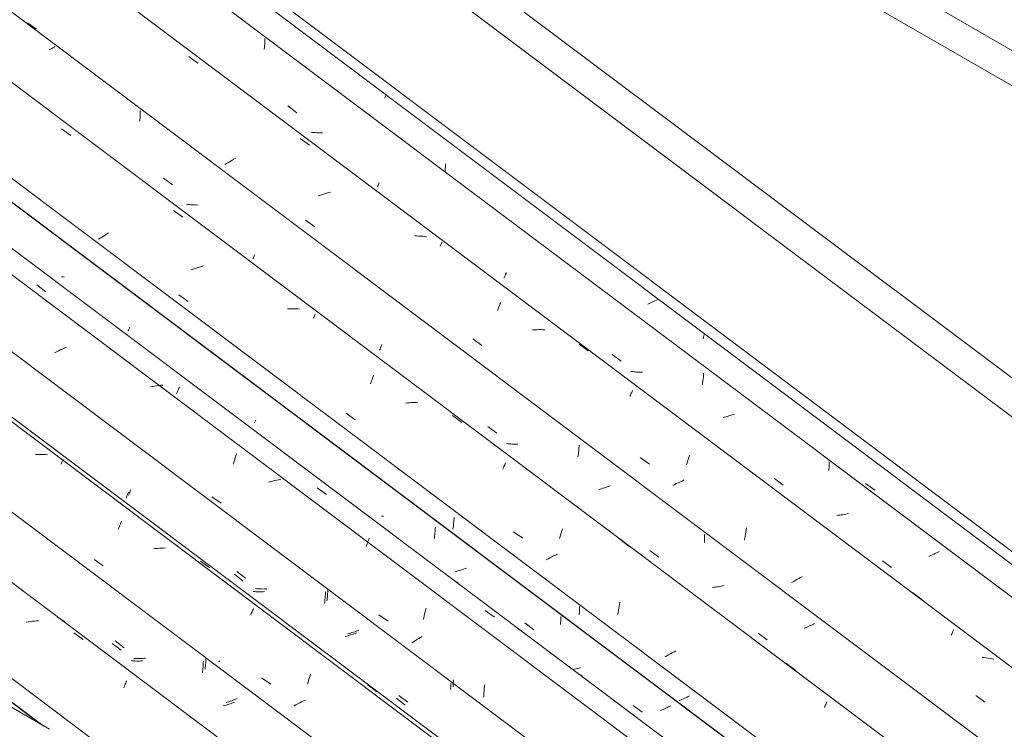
# Model space of a CAD drawing. Header units: metres. Extents: x 6.5 to 21.8, y 0.9 to 11.2.
# Tile 104 of 112: x 13.325 to 14.348, y 9.239 to 9.976. Entities that reach past the tile are written whole.
import ezdxf

# ---------------------------------------------------------------- set-up
doc = ezdxf.new("R2010")
doc.units = ezdxf.units.M
for name, color, linetype, lineweight in [('A-GLAZ-CWMG', 7, 'Continuous', 5), ('A-ROOF', 7, 'Continuous', 5), ('A-ROOF-OTLN', 7, 'Continuous', 5)]:
    doc.layers.add(name, color=color, linetype=linetype, lineweight=lineweight)

# ---------------------------------------------------------------- blocks, each defined once
blk = doc.blocks.new('Rectangular Mullion - Telha Fibrocimento - Ondulada-V79-ISO_02')
at = {"layer": 'A-GLAZ-CWMG'}
for p, q in [((13.3471, 9.2445), (11.8303, 10.383)), ((13.3494, 9.2432), (11.8306, 10.3832))]:
    blk.add_line(p, q, dxfattribs=at)
blk = doc.blocks.new('FP_109-ISO_02')
at = {"layer": 'A-GLAZ-CWMG'}
blk.add_line((18.2269, 5.7066), (11.8382, 10.5017), dxfattribs=at)
at = {"layer": 'A-GLAZ-CWMG', "color": 9, "true_color": 0xc0c0c0}
for p, q in [((13.3342, 9.3508), (13.332, 9.3504)), ((13.3363, 9.3511), (13.3342, 9.3508)), ((13.3385, 9.3514), (13.3363, 9.3511)), ((13.3406, 9.3516), (13.3385, 9.3514)), ((13.3428, 9.3517), (13.3406, 9.3516)), ((13.3449, 9.3518), (13.3428, 9.3517)), ((13.3815, 9.3394), (13.3911, 9.3323)), ((13.4333, 9.2823), (13.4338, 9.2836)), ((13.4338, 9.2836), (13.4344, 9.2849)), ((13.4344, 9.2849), (13.4349, 9.2861)), ((13.4349, 9.2861), (13.4354, 9.2873)), ((13.4354, 9.2873), (13.4358, 9.2884)), ((13.4358, 9.2884), (13.4363, 9.2894))]:
    blk.add_line(p, q, dxfattribs=at)
blk = doc.blocks.new('FP_110-ISO_02')
at = {"layer": 'A-GLAZ-CWMG', "color": 9, "true_color": 0xc0c0c0}
for p, q in [((13.4215, 9.3284), (13.4308, 9.3213)), ((13.4425, 9.3104), (13.441, 9.3105)), ((13.4439, 9.3103), (13.4425, 9.3104)), ((13.4454, 9.3102), (13.4439, 9.3103)), ((13.4469, 9.3101), (13.4454, 9.3102)), ((13.4484, 9.3101), (13.4469, 9.3101)), ((13.4499, 9.3101), (13.4484, 9.3101)), ((13.4514, 9.3102), (13.4499, 9.3101)), ((13.4529, 9.3103), (13.4514, 9.3102)), ((13.5156, 9.3024), (13.5157, 9.3039)), ((13.5157, 9.3039), (13.5158, 9.3054)), ((13.5158, 9.3054), (13.5159, 9.307)), ((13.5159, 9.307), (13.516, 9.3085)), ((13.516, 9.3085), (13.5161, 9.31)), ((13.515, 9.2978), (13.5152, 9.2993)), ((13.5152, 9.2993), (13.5154, 9.3008)), ((13.5154, 9.3008), (13.5156, 9.3024)), ((13.5382, 9.264), (13.5367, 9.2636)), ((13.5397, 9.2644), (13.5382, 9.264)), ((13.5411, 9.2649), (13.5397, 9.2644)), ((13.5426, 9.2653), (13.5411, 9.2649)), ((13.5441, 9.2658), (13.5426, 9.2653)), ((13.5455, 9.2663), (13.5441, 9.2658)), ((13.5469, 9.2669), (13.5455, 9.2663)), ((13.5484, 9.2674), (13.5469, 9.2669))]:
    blk.add_line(p, q, dxfattribs=at)
blk = doc.blocks.new('FP_111-ISO_02')
at = {"layer": 'A-GLAZ-CWMG'}
blk.add_line((18.3564, 5.7812), (11.9677, 10.5763), dxfattribs=at)
at = {"layer": 'A-GLAZ-CWMG', "color": 9, "true_color": 0xc0c0c0}
for p, q in [((13.3438, 9.5246), (13.3417, 9.5245)), ((13.3459, 9.5246), (13.3438, 9.5246)), ((13.348, 9.5246), (13.3459, 9.5246)), ((13.3501, 9.5246), (13.348, 9.5246)), ((13.3521, 9.5245), (13.3501, 9.5246)), ((13.3542, 9.5243), (13.3521, 9.5245)), ((13.3696, 9.5173), (13.3699, 9.518)), ((13.3699, 9.518), (13.3703, 9.5187)), ((13.3703, 9.5187), (13.3706, 9.5194)), ((13.3684, 9.5147), (13.3688, 9.5156)), ((13.3688, 9.5156), (13.3692, 9.5165)), ((13.3692, 9.5165), (13.3696, 9.5173)), ((13.4277, 9.4466), (13.4283, 9.4481)), ((13.4283, 9.4481), (13.4288, 9.4497)), ((13.4288, 9.4497), (13.4294, 9.4512)), ((13.4294, 9.4512), (13.4299, 9.4527)), ((13.4299, 9.4527), (13.4305, 9.4541)), ((13.4305, 9.4541), (13.431, 9.4554)), ((13.4663, 9.4269), (13.4641, 9.4266)), ((13.4684, 9.4271), (13.4663, 9.4269)), ((13.4705, 9.4272), (13.4684, 9.4271)), ((13.4727, 9.4274), (13.4705, 9.4272)), ((13.4748, 9.4274), (13.4727, 9.4274)), ((13.4769, 9.4275), (13.4748, 9.4274)), ((13.4026, 9.4157), (13.4121, 9.409)), ((13.5131, 9.4138), (13.5226, 9.4068)), ((13.5677, 9.3637), (13.5681, 9.3647)), ((13.5653, 9.3581), (13.5658, 9.3593)), ((13.5658, 9.3593), (13.5663, 9.3605)), ((13.5663, 9.3605), (13.5668, 9.3616)), ((13.5668, 9.3616), (13.5672, 9.3627)), ((13.5672, 9.3627), (13.5677, 9.3637)), ((13.6257, 9.2914), (13.6263, 9.2931)), ((13.6263, 9.2931), (13.6269, 9.2948)), ((13.6269, 9.2948), (13.6274, 9.2964)), ((13.5764, 9.2928), (13.586, 9.286)), ((13.6241, 9.286), (13.6247, 9.2878)), ((13.6247, 9.2878), (13.6252, 9.2896)), ((13.6252, 9.2896), (13.6257, 9.2914)), ((13.6867, 9.2853), (13.6962, 9.2782)), ((13.6122, 9.2646), (13.6104, 9.2636)), ((13.6141, 9.2657), (13.6122, 9.2646)), ((13.6161, 9.2667), (13.6141, 9.2657)), ((13.618, 9.2677), (13.6161, 9.2667)), ((13.62, 9.2687), (13.618, 9.2677)), ((13.622, 9.2696), (13.62, 9.2687))]:
    blk.add_line(p, q, dxfattribs=at)
blk = doc.blocks.new('FP_112-ISO_02')
at = {"layer": 'A-GLAZ-CWMG', "color": 9, "true_color": 0xc0c0c0}
for p, q in [((13.4402, 9.4867), (13.4405, 9.4876)), ((13.4405, 9.4876), (13.4409, 9.4884)), ((13.4383, 9.4822), (13.4386, 9.4829)), ((13.4386, 9.4829), (13.4389, 9.4836)), ((13.4389, 9.4836), (13.4392, 9.4843)), ((13.4392, 9.4843), (13.4395, 9.4851)), ((13.4395, 9.4851), (13.4399, 9.4859)), ((13.4399, 9.4859), (13.4402, 9.4867)), ((13.5507, 9.4032), (13.5599, 9.3961)), ((13.5716, 9.3852), (13.5702, 9.3854)), ((13.5731, 9.3851), (13.5716, 9.3852)), ((13.5746, 9.385), (13.5731, 9.3851)), ((13.5761, 9.385), (13.5746, 9.385)), ((13.5776, 9.3849), (13.5761, 9.385)), ((13.5791, 9.385), (13.5776, 9.3849)), ((13.5806, 9.385), (13.5791, 9.385)), ((13.5821, 9.3851), (13.5806, 9.385)), ((13.6445, 9.374), (13.6446, 9.3755)), ((13.6446, 9.3755), (13.6448, 9.377)), ((13.6448, 9.377), (13.645, 9.3786)), ((13.645, 9.3786), (13.6451, 9.3801)), ((13.6451, 9.3801), (13.6452, 9.3816)), ((13.6452, 9.3816), (13.6453, 9.3832)), ((13.6453, 9.3832), (13.6453, 9.3847)), ((13.6443, 9.3725), (13.6445, 9.374)), ((13.6674, 9.3387), (13.6659, 9.3383)), ((13.6688, 9.3391), (13.6674, 9.3387)), ((13.6703, 9.3396), (13.6688, 9.3391)), ((13.6718, 9.3401), (13.6703, 9.3396)), ((13.6733, 9.3405), (13.6718, 9.3401)), ((13.6747, 9.341), (13.6733, 9.3405)), ((13.6762, 9.3416), (13.6747, 9.341)), ((13.6776, 9.3421), (13.6762, 9.3416)), ((13.7753, 9.2834), (13.7754, 9.2848)), ((13.7754, 9.2848), (13.7755, 9.2862)), ((13.7755, 9.2877), (13.7756, 9.2891)), ((13.7755, 9.2862), (13.7755, 9.2877)), ((13.7756, 9.2891), (13.7756, 9.2906)), ((13.719, 9.2744), (13.7283, 9.2673))]:
    blk.add_line(p, q, dxfattribs=at)
blk = doc.blocks.new('FP_113-ISO_02')
at = {"layer": 'A-GLAZ-CWMG'}
blk.add_line((18.4689, 5.8443), (12.1647, 10.576), dxfattribs=at)
blk = doc.blocks.new('FP_114-ISO_02')
at = {"layer": 'A-GLAZ-CWMG', "color": 9, "true_color": 0xc0c0c0}
for p, q in [((13.7568, 9.4477), (13.7569, 9.4492)), ((13.7568, 9.4461), (13.7568, 9.4477)), ((13.7558, 9.437), (13.756, 9.4385)), ((13.756, 9.4385), (13.7562, 9.44)), ((13.7562, 9.44), (13.7564, 9.4416)), ((13.7564, 9.4416), (13.7565, 9.4431)), ((13.7565, 9.4431), (13.7566, 9.4446)), ((13.7566, 9.4446), (13.7568, 9.4461)), ((13.7862, 9.4056), (13.7848, 9.4051)), ((13.7877, 9.4061), (13.7862, 9.4056)), ((13.7891, 9.4066), (13.7877, 9.4061)), ((13.7789, 9.4032), (13.7774, 9.4028)), ((13.7804, 9.4037), (13.7789, 9.4032)), ((13.7818, 9.4041), (13.7804, 9.4037)), ((13.7833, 9.4046), (13.7818, 9.4041)), ((13.7848, 9.4051), (13.7833, 9.4046)), ((13.8871, 9.353), (13.8872, 9.3547)), ((13.8872, 9.3547), (13.8872, 9.3564)), ((13.8869, 9.3479), (13.887, 9.3496)), ((13.887, 9.3496), (13.8871, 9.3513)), ((13.8871, 9.3513), (13.8871, 9.353)), ((13.9015, 9.3017), (13.9, 9.3014)), ((13.9031, 9.302), (13.9015, 9.3017)), ((13.9046, 9.3023), (13.9031, 9.302)), ((13.9061, 9.3026), (13.9046, 9.3023)), ((13.9076, 9.3029), (13.9061, 9.3026)), ((13.9988, 9.2624), (13.9975, 9.2618)), ((14, 9.263), (13.9988, 9.2624)), ((14.0013, 9.2637), (14, 9.263)), ((13.9921, 9.2593), (13.9907, 9.2588)), ((13.9935, 9.2599), (13.9921, 9.2593)), ((13.9948, 9.2605), (13.9935, 9.2599)), ((13.9961, 9.2612), (13.9948, 9.2605)), ((13.9975, 9.2618), (13.9961, 9.2612))]:
    blk.add_line(p, q, dxfattribs=at)
blk = doc.blocks.new('Rectangular Mullion - Telha Fibrocimento - Ondulada-V99-ISO_02')
at = {"layer": 'A-GLAZ-CWMG'}
for p, q in [((18.5291, 5.8745), (12.2213, 10.6088)), ((18.5313, 5.8732), (12.2216, 10.6089)), ((18.2876, 5.7341), (11.9792, 10.469)), ((18.1575, 5.6589), (11.849, 10.3938))]:
    blk.add_line(p, q, dxfattribs=at)
for name in ['FP_111-ISO_02', 'FP_113-ISO_02', 'FP_114-ISO_02', 'FP_109-ISO_02', 'FP_112-ISO_02', 'FP_110-ISO_02']:
    blk.add_blockref(name, (0, 0), dxfattribs=at)
blk = doc.blocks.new('FP_122-ISO_02')
at = {"layer": 'A-GLAZ-CWMG'}
blk.add_line((18.229, 5.705), (11.9244, 10.437), dxfattribs=at)
at = {"layer": 'A-GLAZ-CWMG', "color": 9, "true_color": 0xc0c0c0}
for p, q in [((13.3277, 9.383), (13.3278, 9.3833)), ((13.3661, 9.3547), (13.3646, 9.3554)), ((13.3675, 9.3539), (13.3661, 9.3547)), ((13.369, 9.353), (13.3675, 9.3539)), ((13.3703, 9.3522), (13.369, 9.353)), ((13.3717, 9.3513), (13.3703, 9.3522)), ((13.4608, 9.2843), (13.4608, 9.2844)), ((13.4608, 9.2842), (13.4608, 9.2843)), ((13.4608, 9.284), (13.4608, 9.2842))]:
    blk.add_line(p, q, dxfattribs=at)
blk = doc.blocks.new('FP_123-ISO_02')
at = {"layer": 'A-GLAZ-CWMG', "color": 9, "true_color": 0xc0c0c0}
for p, q in [((13.4244, 9.331), (13.4337, 9.3239)), ((13.4453, 9.3128), (13.4438, 9.3129)), ((13.4468, 9.3128), (13.4453, 9.3128)), ((13.4483, 9.3128), (13.4468, 9.3128)), ((13.4498, 9.3128), (13.4483, 9.3128)), ((13.4514, 9.3129), (13.4498, 9.3128)), ((13.4529, 9.3129), (13.4514, 9.3129)), ((13.4544, 9.3131), (13.4529, 9.3129)), ((13.4559, 9.3132), (13.4544, 9.3131)), ((13.5178, 9.3016), (13.518, 9.3032)), ((13.518, 9.3032), (13.5182, 9.3048)), ((13.5182, 9.3048), (13.5183, 9.3064)), ((13.5183, 9.3064), (13.5185, 9.308)), ((13.5185, 9.308), (13.5186, 9.3096)), ((13.5186, 9.3112), (13.5187, 9.3128)), ((13.5186, 9.3096), (13.5186, 9.3112)), ((13.5411, 9.2675), (13.5396, 9.267)), ((13.5426, 9.2679), (13.5411, 9.2675)), ((13.544, 9.2684), (13.5426, 9.2679)), ((13.5455, 9.2689), (13.544, 9.2684)), ((13.5469, 9.2694), (13.5455, 9.2689)), ((13.5484, 9.27), (13.5469, 9.2694)), ((13.5498, 9.2705), (13.5484, 9.27)), ((13.5512, 9.2711), (13.5498, 9.2705))]:
    blk.add_line(p, q, dxfattribs=at)
blk = doc.blocks.new('FP_124-ISO_02')
at = {"layer": 'A-GLAZ-CWMG'}
blk.add_line((18.3534, 5.7783), (11.9647, 10.5734), dxfattribs=at)
at = {"layer": 'A-GLAZ-CWMG', "color": 9, "true_color": 0xc0c0c0}
blk.add_line((13.5334, 9.3104), (13.5317, 9.3093), dxfattribs=at)
blk = doc.blocks.new('FP_125-ISO_02')
at = {"layer": 'A-GLAZ-CWMG', "color": 9, "true_color": 0xc0c0c0}
for p, q in [((13.4358, 9.4792), (13.4361, 9.4799)), ((13.4361, 9.4799), (13.4364, 9.4806)), ((13.4364, 9.4806), (13.4367, 9.4813)), ((13.4367, 9.4813), (13.4371, 9.4821)), ((13.4371, 9.4821), (13.4374, 9.4829)), ((13.4374, 9.4829), (13.4377, 9.4837)), ((13.4377, 9.4837), (13.4381, 9.4846)), ((13.4381, 9.4846), (13.4384, 9.4855)), ((13.5482, 9.4003), (13.5574, 9.3932)), ((13.5691, 9.3822), (13.5677, 9.3823)), ((13.5706, 9.3821), (13.5691, 9.3822)), ((13.5721, 9.382), (13.5706, 9.3821)), ((13.5736, 9.382), (13.5721, 9.382)), ((13.5751, 9.382), (13.5736, 9.382)), ((13.5766, 9.382), (13.5751, 9.382)), ((13.5781, 9.3821), (13.5766, 9.382)), ((13.5796, 9.3822), (13.5781, 9.3821)), ((13.6423, 9.3743), (13.6424, 9.3758)), ((13.6424, 9.3758), (13.6426, 9.3773)), ((13.6426, 9.3773), (13.6427, 9.3789)), ((13.6427, 9.3789), (13.6428, 9.3804)), ((13.6428, 9.3804), (13.6428, 9.382)), ((13.6418, 9.3698), (13.642, 9.3713)), ((13.642, 9.3713), (13.6421, 9.3728)), ((13.6421, 9.3728), (13.6423, 9.3743)), ((13.6649, 9.3359), (13.6634, 9.3355)), ((13.6664, 9.3363), (13.6649, 9.3359)), ((13.6678, 9.3368), (13.6664, 9.3363)), ((13.6693, 9.3373), (13.6678, 9.3368)), ((13.6708, 9.3378), (13.6693, 9.3373)), ((13.6722, 9.3383), (13.6708, 9.3378)), ((13.6737, 9.3388), (13.6722, 9.3383)), ((13.6751, 9.3393), (13.6737, 9.3388)), ((13.7729, 9.2822), (13.773, 9.2838)), ((13.773, 9.2854), (13.773, 9.287)), ((13.773, 9.2838), (13.773, 9.2854)), ((13.7728, 9.2806), (13.7729, 9.2822)), ((13.7165, 9.2714), (13.7257, 9.2643))]:
    blk.add_line(p, q, dxfattribs=at)
blk = doc.blocks.new('FP_126-ISO_02')
at = {"layer": 'A-GLAZ-CWMG'}
blk.add_line((18.4874, 5.858), (12.0987, 10.653), dxfattribs=at)
at = {"layer": 'A-GLAZ-CWMG', "color": 9, "true_color": 0xc0c0c0}
for p, q in [((13.343, 9.7006), (13.3526, 9.6936)), ((13.3635, 9.6312), (13.3616, 9.6302)), ((13.3655, 9.6322), (13.3635, 9.6312)), ((13.3675, 9.6332), (13.3655, 9.6322)), ((13.3696, 9.6341), (13.3675, 9.6332)), ((13.3716, 9.635), (13.3696, 9.6341)), ((13.3737, 9.6359), (13.3716, 9.635)), ((13.4631, 9.5951), (13.461, 9.5947)), ((13.4653, 9.5955), (13.4631, 9.5951)), ((13.4674, 9.5959), (13.4653, 9.5955)), ((13.4696, 9.5962), (13.4674, 9.5959)), ((13.4717, 9.5965), (13.4696, 9.5962)), ((13.4739, 9.5967), (13.4717, 9.5965)), ((13.4887, 9.5888), (13.4892, 9.59)), ((13.4892, 9.59), (13.4897, 9.5912)), ((13.4897, 9.5912), (13.4902, 9.5924)), ((13.4902, 9.5924), (13.4907, 9.5935)), ((13.4907, 9.5935), (13.4912, 9.5946)), ((13.4882, 9.5875), (13.4887, 9.5888)), ((13.5477, 9.5166), (13.5483, 9.5184)), ((13.5483, 9.5184), (13.5488, 9.5202)), ((13.5488, 9.5202), (13.5493, 9.522)), ((13.5493, 9.522), (13.5499, 9.5237)), ((13.5499, 9.5237), (13.5504, 9.5254)), ((13.5472, 9.5147), (13.5477, 9.5166)), ((13.59, 9.4975), (13.5879, 9.497)), ((13.5922, 9.498), (13.59, 9.4975)), ((13.5944, 9.4984), (13.5922, 9.498)), ((13.5965, 9.4988), (13.5944, 9.4984)), ((13.5857, 9.4965), (13.5836, 9.4959)), ((13.5879, 9.497), (13.5857, 9.4965)), ((13.6343, 9.4899), (13.6439, 9.4829)), ((13.5249, 9.4806), (13.5344, 9.4739)), ((13.6872, 9.4349), (13.6877, 9.4362)), ((13.6877, 9.4362), (13.6883, 9.4376)), ((13.685, 9.4289), (13.6856, 9.4304)), ((13.6856, 9.4304), (13.6861, 9.432)), ((13.6861, 9.432), (13.6867, 9.4334)), ((13.6867, 9.4334), (13.6872, 9.4349)), ((13.7803, 9.3914), (13.7788, 9.3925)), ((13.7468, 9.363), (13.7473, 9.3649)), ((13.6984, 9.3581), (13.7079, 9.3514)), ((13.7444, 9.3531), (13.7448, 9.3551)), ((13.7448, 9.3551), (13.7453, 9.3571)), ((13.7453, 9.3571), (13.7458, 9.3591)), ((13.7458, 9.3591), (13.7463, 9.3611)), ((13.7463, 9.3611), (13.7468, 9.363)), ((13.8088, 9.3627), (13.8184, 9.3557)), ((13.7414, 9.3345), (13.7396, 9.3334)), ((13.7432, 9.3355), (13.7414, 9.3345)), ((13.7343, 9.3301), (13.7326, 9.3289)), ((13.736, 9.3312), (13.7343, 9.3301)), ((13.7378, 9.3323), (13.736, 9.3312)), ((13.7396, 9.3334), (13.7378, 9.3323)), ((13.9047, 9.2976), (13.903, 9.2985)), ((13.9063, 9.2966), (13.9047, 9.2976)), ((13.9079, 9.2956), (13.9063, 9.2966)), ((13.9095, 9.2945), (13.9079, 9.2956)), ((13.8077, 9.2814), (13.808, 9.2837)), ((13.808, 9.2837), (13.8082, 9.2859)), ((13.8072, 9.2725), (13.8073, 9.2748)), ((13.8073, 9.2748), (13.8074, 9.277)), ((13.8074, 9.277), (13.8076, 9.2792)), ((13.8076, 9.2792), (13.8077, 9.2814))]:
    blk.add_line(p, q, dxfattribs=at)
blk = doc.blocks.new('FP_127-ISO_02')
at = {"layer": 'A-GLAZ-CWMG', "color": 9, "true_color": 0xc0c0c0}
for p, q in [((13.3704, 9.709), (13.3689, 9.7092)), ((13.3718, 9.7088), (13.3704, 9.709)), ((13.4378, 9.6525), (13.438, 9.6529)), ((13.438, 9.6529), (13.4382, 9.6533)), ((13.4382, 9.6533), (13.4384, 9.6538)), ((13.4384, 9.6538), (13.4386, 9.6544)), ((13.4386, 9.6544), (13.4388, 9.6549)), ((13.4388, 9.6549), (13.4391, 9.6555)), ((13.4391, 9.6555), (13.4394, 9.6562)), ((13.4394, 9.6562), (13.4397, 9.6568)), ((13.5695, 9.5582), (13.5698, 9.5589)), ((13.5698, 9.5589), (13.5701, 9.5596)), ((13.5701, 9.5596), (13.5704, 9.5603)), ((13.5692, 9.5576), (13.5695, 9.5582)), ((13.7025, 9.4605), (13.7011, 9.4607)), ((13.703, 9.4604), (13.7025, 9.4605)), ((13.7762, 9.4563), (13.7763, 9.4578)), ((13.7763, 9.4578), (13.7763, 9.4594)), ((13.7752, 9.4472), (13.7754, 9.4487)), ((13.7754, 9.4487), (13.7756, 9.4502)), ((13.7756, 9.4502), (13.7758, 9.4517)), ((13.7758, 9.4517), (13.7759, 9.4533)), ((13.7759, 9.4533), (13.7761, 9.4548)), ((13.7761, 9.4548), (13.7762, 9.4563)), ((13.9066, 9.3652), (13.9066, 9.3667)), ((13.9066, 9.3638), (13.9066, 9.3652)), ((13.9063, 9.3581), (13.9064, 9.3595)), ((13.9064, 9.3595), (13.9065, 9.3609)), ((13.9065, 9.3609), (13.9066, 9.3624)), ((13.9066, 9.3624), (13.9066, 9.3638)), ((13.8499, 9.3497), (13.8592, 9.3426)), ((14.0182, 9.2727), (14.0169, 9.272)), ((14.0195, 9.2733), (14.0182, 9.2727)), ((14.0208, 9.2739), (14.0195, 9.2733)), ((13.9622, 9.264), (13.9715, 9.2569)), ((14.0115, 9.2696), (14.0101, 9.2691)), ((14.0129, 9.2702), (14.0115, 9.2696)), ((14.0143, 9.2708), (14.0129, 9.2702)), ((14.0156, 9.2714), (14.0143, 9.2708)), ((14.0169, 9.272), (14.0156, 9.2714))]:
    blk.add_line(p, q, dxfattribs=at)
blk = doc.blocks.new('FP_128-ISO_02')
at = {"layer": 'A-GLAZ-CWMG'}
blk.add_line((18.6179, 5.9324), (12.2292, 10.7274), dxfattribs=at)
at = {"layer": 'A-GLAZ-CWMG', "color": 9, "true_color": 0xc0c0c0}
for p, q in [((13.3689, 9.8629), (13.3785, 9.8559)), ((13.485, 9.7781), (13.4946, 9.7711)), ((13.4158, 9.7536), (13.414, 9.7525)), ((13.4177, 9.7547), (13.4158, 9.7536)), ((13.4088, 9.7492), (13.4071, 9.7481)), ((13.4105, 9.7503), (13.4088, 9.7492)), ((13.4122, 9.7514), (13.4105, 9.7503)), ((13.414, 9.7525), (13.4122, 9.7514)), ((13.5055, 9.717), (13.5034, 9.7162)), ((13.5076, 9.7178), (13.5055, 9.717)), ((13.5097, 9.7185), (13.5076, 9.7178)), ((13.5118, 9.7192), (13.5097, 9.7185)), ((13.514, 9.7199), (13.5118, 9.7192)), ((13.5161, 9.7205), (13.514, 9.7199)), ((13.4907, 9.6904), (13.5002, 9.6836)), ((13.6056, 9.6759), (13.6035, 9.6758)), ((13.6077, 9.6759), (13.6056, 9.6759)), ((13.6098, 9.6759), (13.6077, 9.6759)), ((13.6119, 9.6759), (13.6098, 9.6759)), ((13.614, 9.6757), (13.6119, 9.6759)), ((13.616, 9.6756), (13.614, 9.6757)), ((13.6302, 9.666), (13.6306, 9.6669)), ((13.6306, 9.6669), (13.631, 9.6677)), ((13.631, 9.6677), (13.6314, 9.6685)), ((13.6314, 9.6685), (13.6317, 9.6692)), ((13.6317, 9.6692), (13.632, 9.6699)), ((13.632, 9.6699), (13.6323, 9.6705)), ((13.6895, 9.598), (13.6901, 9.5996)), ((13.6901, 9.5996), (13.6906, 9.6011)), ((13.6906, 9.6011), (13.6912, 9.6026)), ((13.6912, 9.6026), (13.6918, 9.604)), ((13.6918, 9.604), (13.6923, 9.6054)), ((13.6923, 9.6054), (13.6928, 9.6068)), ((13.7281, 9.5782), (13.7259, 9.578)), ((13.7302, 9.5784), (13.7281, 9.5782)), ((13.7323, 9.5786), (13.7302, 9.5784)), ((13.7345, 9.5787), (13.7323, 9.5786)), ((13.7366, 9.5787), (13.7345, 9.5787)), ((13.7387, 9.5788), (13.7366, 9.5787)), ((13.6643, 9.5674), (13.6738, 9.5606)), ((13.7748, 9.565), (13.7844, 9.5579)), ((13.827, 9.5094), (13.8276, 9.5106)), ((13.8276, 9.5106), (13.8281, 9.5118)), ((13.8281, 9.5118), (13.8285, 9.5129)), ((13.8285, 9.5129), (13.829, 9.5139)), ((13.829, 9.5139), (13.8295, 9.5149)), ((13.8295, 9.5149), (13.8299, 9.5159)), ((13.888, 9.4445), (13.8886, 9.4462)), ((13.8886, 9.4462), (13.8892, 9.4478)), ((13.8381, 9.4443), (13.8477, 9.4376)), ((13.8859, 9.4374), (13.8864, 9.4393)), ((13.8864, 9.4393), (13.8869, 9.441)), ((13.8869, 9.441), (13.8875, 9.4428)), ((13.8875, 9.4428), (13.888, 9.4445)), ((13.9484, 9.4365), (13.9579, 9.4294)), ((13.8739, 9.4162), (13.872, 9.4151)), ((13.8758, 9.4172), (13.8739, 9.4162)), ((13.8777, 9.4182), (13.8758, 9.4172)), ((13.8797, 9.4192), (13.8777, 9.4182)), ((13.8817, 9.4202), (13.8797, 9.4192)), ((13.8837, 9.4212), (13.8817, 9.4202)), ((13.947, 9.3629), (13.9473, 9.365)), ((13.9473, 9.365), (13.9477, 9.3672)), ((13.9477, 9.3672), (13.9481, 9.3693)), ((13.9481, 9.3693), (13.9485, 9.3714)), ((13.9464, 9.3585), (13.9467, 9.3607)), ((13.9467, 9.3607), (13.947, 9.3629)), ((13.9972, 9.3155), (13.9954, 9.3144)), ((13.999, 9.3165), (13.9972, 9.3155)), ((14.0009, 9.3176), (13.999, 9.3165)), ((14.0028, 9.3187), (14.0009, 9.3176)), ((14.0047, 9.3197), (14.0028, 9.3187)), ((14.0066, 9.3207), (14.0047, 9.3197)), ((14.1216, 9.3074), (14.1311, 9.3003)), ((14.1609, 9.2617), (14.1613, 9.2628)), ((14.1613, 9.2628), (14.1618, 9.2639)), ((14.1618, 9.2639), (14.1623, 9.2649)), ((14.1623, 9.2649), (14.1627, 9.2659)), ((14.1627, 9.2659), (14.1631, 9.2668)), ((14.1631, 9.2668), (14.1635, 9.2676))]:
    blk.add_line(p, q, dxfattribs=at)
blk = doc.blocks.new('FP_129-ISO_02')
at = {"layer": 'A-GLAZ-CWMG', "color": 9, "true_color": 0xc0c0c0}
for p, q in [((13.3611, 9.9474), (13.3599, 9.9468)), ((13.3623, 9.9481), (13.3611, 9.9474)), ((13.3573, 9.9454), (13.356, 9.9447)), ((13.3586, 9.9461), (13.3573, 9.9454)), ((13.3599, 9.9468), (13.3586, 9.9461)), ((13.4503, 9.874), (13.4504, 9.8755)), ((13.4504, 9.8755), (13.4505, 9.8771)), ((13.4505, 9.8771), (13.4506, 9.8787)), ((13.4506, 9.8803), (13.4506, 9.8818)), ((13.4506, 9.8787), (13.4506, 9.8803)), ((13.4501, 9.8708), (13.4502, 9.8724)), ((13.4502, 9.8724), (13.4503, 9.874)), ((13.4746, 9.8117), (13.4839, 9.8046)), ((13.5001, 9.7843), (13.4987, 9.7845)), ((13.5016, 9.7841), (13.5001, 9.7843)), ((13.503, 9.7839), (13.5016, 9.7841)), ((13.5045, 9.7838), (13.503, 9.7839)), ((13.506, 9.7837), (13.5045, 9.7838)), ((13.5075, 9.7837), (13.506, 9.7837)), ((13.509, 9.7836), (13.5075, 9.7837)), ((13.5105, 9.7837), (13.509, 9.7836)), ((13.5676, 9.7278), (13.5678, 9.7282)), ((13.5678, 9.7282), (13.568, 9.7287)), ((13.568, 9.7287), (13.5682, 9.7292)), ((13.5682, 9.7292), (13.5684, 9.7297)), ((13.5684, 9.7297), (13.5686, 9.7302)), ((13.5686, 9.7302), (13.5689, 9.7308)), ((13.5689, 9.7308), (13.5691, 9.7314)), ((13.5691, 9.7314), (13.5694, 9.7321)), ((13.699, 9.6329), (13.6993, 9.6335)), ((13.6993, 9.6335), (13.6995, 9.6341)), ((13.6995, 9.6341), (13.6998, 9.6348)), ((13.6998, 9.6348), (13.7001, 9.6355)), ((13.7001, 9.6355), (13.7004, 9.6363)), ((13.7004, 9.6363), (13.7008, 9.6371)), ((13.7008, 9.6371), (13.7011, 9.6379)), ((13.7011, 9.6379), (13.7014, 9.6388)), ((13.8113, 9.5537), (13.8206, 9.5466)), ((13.8323, 9.5357), (13.8308, 9.5359)), ((13.8338, 9.5356), (13.8323, 9.5357)), ((13.8352, 9.5355), (13.8338, 9.5356)), ((13.8367, 9.5354), (13.8352, 9.5355)), ((13.8382, 9.5353), (13.8367, 9.5354)), ((13.8397, 9.5353), (13.8382, 9.5353)), ((13.8412, 9.5353), (13.8397, 9.5353)), ((13.8427, 9.5353), (13.8412, 9.5353)), ((13.9056, 9.5267), (13.9058, 9.5283)), ((13.9058, 9.5283), (13.9059, 9.5298)), ((13.9059, 9.5298), (13.906, 9.5313)), ((13.906, 9.5313), (13.9061, 9.5328)), ((13.9061, 9.5328), (13.9062, 9.5344)), ((13.905, 9.5223), (13.9052, 9.5238)), ((13.9052, 9.5238), (13.9054, 9.5252)), ((13.9054, 9.5252), (13.9056, 9.5267)), ((13.928, 9.4886), (13.9265, 9.4883)), ((13.9295, 9.489), (13.928, 9.4886)), ((13.931, 9.4895), (13.9295, 9.489)), ((13.9325, 9.4899), (13.931, 9.4895)), ((13.9339, 9.4904), (13.9325, 9.4899)), ((13.9354, 9.4909), (13.9339, 9.4904)), ((13.9368, 9.4914), (13.9354, 9.4909)), ((13.9383, 9.4919), (13.9368, 9.4914)), ((14.0363, 9.4346), (14.0364, 9.4361)), ((14.0364, 9.4361), (14.0365, 9.4376)), ((14.0365, 9.4406), (14.0366, 9.442)), ((14.0365, 9.4391), (14.0365, 9.4406)), ((14.0365, 9.4376), (14.0365, 9.4391)), ((14.0362, 9.4331), (14.0363, 9.4346)), ((13.9797, 9.4249), (13.989, 9.4179)), ((14.0461, 9.3867), (14.0446, 9.3865)), ((14.0477, 9.3868), (14.0461, 9.3867)), ((14.0492, 9.387), (14.0477, 9.3868)), ((14.0507, 9.3873), (14.0492, 9.387)), ((14.0522, 9.3875), (14.0507, 9.3873)), ((14.0538, 9.3878), (14.0522, 9.3875)), ((14.0553, 9.3881), (14.0538, 9.3878)), ((14.0568, 9.3884), (14.0553, 9.3881)), ((14.1414, 9.3447), (14.14, 9.3441)), ((14.1427, 9.3453), (14.1414, 9.3447)), ((14.1441, 9.3459), (14.1427, 9.3453)), ((14.1455, 9.3465), (14.1441, 9.3459)), ((14.1468, 9.3471), (14.1455, 9.3465)), ((14.1481, 9.3477), (14.1468, 9.3471)), ((14.1494, 9.3483), (14.1481, 9.3477)), ((14.1507, 9.349), (14.1494, 9.3483)), ((14.092, 9.3392), (14.1013, 9.3322))]:
    blk.add_line(p, q, dxfattribs=at)
blk = doc.blocks.new('FP_130-ISO_02')
at = {"layer": 'A-GLAZ-CWMG'}
blk.add_line((18.7474, 6.007), (12.3587, 10.802), dxfattribs=at)
at = {"layer": 'A-GLAZ-CWMG', "color": 9, "true_color": 0xc0c0c0}
for p, q in [((13.3333, 9.9729), (13.3428, 9.9661)), ((13.5008, 9.9379), (13.5104, 9.9309)), ((13.6167, 9.8528), (13.6263, 9.8458)), ((13.5402, 9.8267), (13.5385, 9.8256)), ((13.542, 9.8278), (13.5402, 9.8267)), ((13.5438, 9.8289), (13.542, 9.8278)), ((13.5456, 9.83), (13.5438, 9.8289)), ((13.5475, 9.8311), (13.5456, 9.83)), ((13.5493, 9.8321), (13.5475, 9.8311)), ((13.6375, 9.7939), (13.6354, 9.7931)), ((13.6396, 9.7946), (13.6375, 9.7939)), ((13.6417, 9.7953), (13.6396, 9.7946)), ((13.6439, 9.7959), (13.6417, 9.7953)), ((13.646, 9.7965), (13.6439, 9.7959)), ((13.6482, 9.7971), (13.646, 9.7965)), ((13.6221, 9.7678), (13.6317, 9.7611)), ((13.7376, 9.7515), (13.7355, 9.7515)), ((13.7397, 9.7514), (13.7376, 9.7515)), ((13.7417, 9.7513), (13.7397, 9.7514)), ((13.7438, 9.7512), (13.7417, 9.7513)), ((13.7458, 9.751), (13.7438, 9.7512)), ((13.7478, 9.7507), (13.7458, 9.751)), ((13.7627, 9.7425), (13.763, 9.7432)), ((13.763, 9.7432), (13.7633, 9.7439)), ((13.7633, 9.7439), (13.7636, 9.7445)), ((13.7636, 9.7445), (13.7639, 9.745)), ((13.762, 9.741), (13.7624, 9.7418)), ((13.7624, 9.7418), (13.7627, 9.7425)), ((13.8243, 9.6813), (13.8248, 9.6825)), ((13.8215, 9.6742), (13.8221, 9.6757)), ((13.8221, 9.6757), (13.8226, 9.6772)), ((13.8226, 9.6772), (13.8232, 9.6786)), ((13.8232, 9.6786), (13.8237, 9.68)), ((13.8237, 9.68), (13.8243, 9.6813)), ((13.86, 9.6541), (13.8579, 9.6539)), ((13.8621, 9.6542), (13.86, 9.6541)), ((13.8643, 9.6543), (13.8621, 9.6542)), ((13.8664, 9.6543), (13.8643, 9.6543)), ((13.8685, 9.6542), (13.8664, 9.6543)), ((13.8705, 9.6542), (13.8685, 9.6542)), ((13.7958, 9.6447), (13.8053, 9.6379)), ((13.9062, 9.6393), (13.9157, 9.6322)), ((13.9608, 9.5891), (13.9612, 9.5901)), ((13.9612, 9.5901), (13.9616, 9.5909)), ((13.9589, 9.585), (13.9594, 9.5861)), ((13.9594, 9.5861), (13.9599, 9.5872)), ((13.9599, 9.5872), (13.9603, 9.5882)), ((13.9603, 9.5882), (13.9608, 9.5891)), ((13.9697, 9.5214), (13.9792, 9.5146)), ((14.0188, 9.5175), (14.0194, 9.5191)), ((14.0194, 9.5191), (14.0199, 9.5208)), ((14.0199, 9.5208), (14.0205, 9.5224)), ((14.0205, 9.5224), (14.0211, 9.524)), ((14.0177, 9.514), (14.0183, 9.5157)), ((14.0183, 9.5157), (14.0188, 9.5175)), ((14.0795, 9.5105), (14.089, 9.5034)), ((14.0154, 9.4981), (14.0134, 9.4972)), ((14.0054, 9.4933), (14.0035, 9.4923)), ((14.0074, 9.4943), (14.0054, 9.4933)), ((14.0093, 9.4953), (14.0074, 9.4943)), ((14.0113, 9.4962), (14.0093, 9.4953)), ((14.0134, 9.4972), (14.0113, 9.4962)), ((14.0793, 9.4441), (14.0797, 9.4462)), ((14.0797, 9.4462), (14.0801, 9.4483)), ((14.0778, 9.4356), (14.0782, 9.4378)), ((14.0782, 9.4378), (14.0785, 9.4399)), ((14.0785, 9.4399), (14.0789, 9.442)), ((14.0789, 9.442), (14.0793, 9.4441)), ((14.1342, 9.3957), (14.1323, 9.3947)), ((14.1362, 9.3967), (14.1342, 9.3957)), ((14.1381, 9.3977), (14.1362, 9.3967)), ((14.1285, 9.3925), (14.1267, 9.3915)), ((14.1304, 9.3936), (14.1285, 9.3925)), ((14.1323, 9.3947), (14.1304, 9.3936)), ((14.2525, 9.3812), (14.262, 9.3741)), ((14.2925, 9.337), (14.293, 9.3381)), ((14.293, 9.3381), (14.2934, 9.3391)), ((14.2934, 9.3391), (14.2938, 9.34)), ((14.2938, 9.34), (14.2942, 9.3409)), ((14.2942, 9.3409), (14.2946, 9.3417)), ((14.2946, 9.3417), (14.295, 9.3425)), ((14.3268, 9.3137), (14.3247, 9.3138)), ((14.3288, 9.3135), (14.3268, 9.3137)), ((14.3308, 9.3132), (14.3288, 9.3135)), ((14.3328, 9.3129), (14.3308, 9.3132)), ((14.3347, 9.3125), (14.3328, 9.3129)), ((14.3367, 9.312), (14.3347, 9.3125)), ((14.318, 9.2743), (14.3276, 9.2675))]:
    blk.add_line(p, q, dxfattribs=at)
blk = doc.blocks.new('FP_131-ISO_02')
at = {"layer": 'A-GLAZ-CWMG', "color": 9, "true_color": 0xc0c0c0}
for p, q in [((13.5793, 9.9455), (13.5795, 9.9471)), ((13.5795, 9.9471), (13.5796, 9.9487)), ((13.5796, 9.9487), (13.5797, 9.9503)), ((13.5797, 9.9503), (13.5798, 9.9519)), ((13.5798, 9.9535), (13.5799, 9.9551)), ((13.5798, 9.9519), (13.5798, 9.9535)), ((13.5799, 9.9551), (13.5799, 9.9567)), ((13.6038, 9.8865), (13.613, 9.8794)), ((13.6293, 9.8591), (13.6279, 9.8593)), ((13.6308, 9.8589), (13.6293, 9.8591)), ((13.6322, 9.8588), (13.6308, 9.8589)), ((13.6337, 9.8586), (13.6322, 9.8588)), ((13.6352, 9.8586), (13.6337, 9.8586)), ((13.6367, 9.8585), (13.6352, 9.8586)), ((13.6381, 9.8585), (13.6367, 9.8585)), ((13.6397, 9.8585), (13.6381, 9.8585)), ((13.6972, 9.8036), (13.6974, 9.804)), ((13.6974, 9.804), (13.6976, 9.8046)), ((13.6976, 9.8046), (13.6978, 9.8051)), ((13.6978, 9.8051), (13.6981, 9.8057)), ((13.6981, 9.8057), (13.6983, 9.8063)), ((13.6983, 9.8063), (13.6986, 9.807)), ((13.6968, 9.8027), (13.697, 9.8031)), ((13.697, 9.8031), (13.6972, 9.8036)), ((13.8299, 9.7119), (13.8303, 9.7127)), ((13.8303, 9.7127), (13.8306, 9.7136)), ((13.8282, 9.7078), (13.8285, 9.7084)), ((13.8285, 9.7084), (13.8287, 9.709)), ((13.8287, 9.709), (13.829, 9.7097)), ((13.829, 9.7097), (13.8293, 9.7104)), ((13.8293, 9.7104), (13.8296, 9.7112)), ((13.8296, 9.7112), (13.8299, 9.7119)), ((13.9405, 9.6285), (13.9497, 9.6214)), ((13.9615, 9.6106), (13.96, 9.6108)), ((13.9629, 9.6104), (13.9615, 9.6106)), ((13.9644, 9.6103), (13.9629, 9.6104)), ((13.9659, 9.6102), (13.9644, 9.6103)), ((13.9674, 9.6102), (13.9659, 9.6102)), ((13.9689, 9.6101), (13.9674, 9.6102)), ((13.9704, 9.6101), (13.9689, 9.6101)), ((13.9719, 9.6102), (13.9704, 9.6101)), ((14.0344, 9.5985), (14.0346, 9.5999)), ((14.0346, 9.5999), (14.0348, 9.6014)), ((14.0348, 9.6014), (14.035, 9.603)), ((14.035, 9.603), (14.0352, 9.6045)), ((14.0352, 9.6045), (14.0353, 9.606)), ((14.0353, 9.606), (14.0354, 9.6075)), ((14.0354, 9.6075), (14.0355, 9.6091)), ((14.0342, 9.597), (14.0344, 9.5985)), ((14.0572, 9.5634), (14.0557, 9.563)), ((14.0587, 9.5638), (14.0572, 9.5634)), ((14.0602, 9.5642), (14.0587, 9.5638)), ((14.0617, 9.5647), (14.0602, 9.5642)), ((14.0631, 9.5651), (14.0617, 9.5647)), ((14.0646, 9.5656), (14.0631, 9.5651)), ((14.0661, 9.5661), (14.0646, 9.5656)), ((14.0675, 9.5666), (14.0661, 9.5661)), ((14.1655, 9.5078), (14.1656, 9.5093)), ((14.1656, 9.5093), (14.1657, 9.5108)), ((14.1657, 9.5108), (14.1658, 9.5123)), ((14.1658, 9.5139), (14.1659, 9.5154)), ((14.1658, 9.5123), (14.1658, 9.5139)), ((14.1659, 9.5154), (14.1659, 9.5169)), ((14.1089, 9.4998), (14.1182, 9.4927)), ((14.1753, 9.4615), (14.1738, 9.4614)), ((14.1769, 9.4617), (14.1753, 9.4615)), ((14.1784, 9.4618), (14.1769, 9.4617)), ((14.1799, 9.4621), (14.1784, 9.4618)), ((14.1814, 9.4623), (14.1799, 9.4621)), ((14.183, 9.4626), (14.1814, 9.4623)), ((14.1845, 9.4629), (14.183, 9.4626)), ((14.186, 9.4632), (14.1845, 9.4629)), ((14.2706, 9.4194), (14.2692, 9.4188)), ((14.272, 9.42), (14.2706, 9.4194)), ((14.2734, 9.4206), (14.272, 9.42)), ((14.2747, 9.4212), (14.2734, 9.4206)), ((14.276, 9.4218), (14.2747, 9.4212)), ((14.2774, 9.4224), (14.276, 9.4218)), ((14.2787, 9.423), (14.2774, 9.4224)), ((14.2799, 9.4237), (14.2787, 9.423)), ((14.2212, 9.4141), (14.2305, 9.4071))]:
    blk.add_line(p, q, dxfattribs=at)
blk = doc.blocks.new('FP_132-ISO_02')
at = {"layer": 'A-GLAZ-CWMG', "color": 9, "true_color": 0xc0c0c0}
for p, q in [((13.7046, 9.8947), (13.705, 9.8962)), ((13.705, 9.8962), (13.7054, 9.8977)), ((13.7054, 9.8977), (13.7055, 9.8983)), ((13.7673, 9.823), (13.7675, 9.8247)), ((13.7675, 9.8247), (13.7676, 9.8264)), ((13.7671, 9.8179), (13.7672, 9.8196)), ((13.7672, 9.8213), (13.7673, 9.823)), ((13.7672, 9.8196), (13.7672, 9.8213)), ((13.9788, 9.6814), (13.9774, 9.6807)), ((13.9803, 9.6821), (13.9788, 9.6814)), ((13.9819, 9.6828), (13.9803, 9.6821)), ((13.9834, 9.6835), (13.9819, 9.6828)), ((13.9849, 9.6841), (13.9834, 9.6835)), ((13.9865, 9.6848), (13.9849, 9.6841)), ((13.9881, 9.6854), (13.9865, 9.6848)), ((13.9888, 9.6857), (13.9881, 9.6854)), ((14.0349, 9.6447), (14.0353, 9.6463)), ((14.0353, 9.6463), (14.0357, 9.6478)), ((14.0357, 9.6478), (14.0361, 9.6493)), ((14.0361, 9.6493), (14.0363, 9.65)), ((14.2037, 9.4944), (14.2131, 9.4876))]:
    blk.add_line(p, q, dxfattribs=at)
blk = doc.blocks.new('Rectangular Mullion - Telha Fibrocimento - Ondulada-V118-ISO_02')
at = {"layer": 'A-GLAZ-CWMG'}
for p, q in [((18.808, 6.0347), (12.4996, 10.7694)), ((18.6786, 5.9599), (12.3702, 10.6947)), ((18.5486, 5.8846), (12.24, 10.6195)), ((18.4141, 5.8056), (12.1045, 10.5413))]:
    blk.add_line(p, q, dxfattribs=at)
for name in ['FP_130-ISO_02', 'FP_128-ISO_02', 'FP_131-ISO_02', 'FP_126-ISO_02', 'FP_129-ISO_02', 'FP_124-ISO_02', 'FP_127-ISO_02', 'FP_132-ISO_02', 'FP_125-ISO_02', 'FP_122-ISO_02', 'FP_123-ISO_02']:
    blk.add_blockref(name, (0, 0), dxfattribs=at)
blk = doc.blocks.new('RUFO_1_ - RUFO_1_-1923193-ISO_02')
at = {"layer": 'A-ROOF'}
for p, q in [((12.536, 10.9947), (15.1559, 9.4821)), ((15.1559, 9.4454), (12.536, 10.958)), ((13.3563, 9.2392), (13.2185, 9.3188))]:
    blk.add_line(p, q, dxfattribs=at)

msp = doc.modelspace()

# ---------------------------------------------------------------- linework, layer by layer
at = {"layer": 'A-ROOF-OTLN'}
for p, q in [((12.5346, 10.9303), (15.1559, 8.9629)), ((12.6031, 10.9192), (15.1642, 8.997)), ((12.4294, 10.8696), (18.5692, 6.2613)), ((12.5252, 10.7842), (18.5638, 6.2519))]:
    msp.add_line(p, q, dxfattribs=at)

# ---------------------------------------------------------------- block references
at = {"layer": 'A-GLAZ-CWMG'}
for name in ['Rectangular Mullion - Telha Fibrocimento - Ondulada-V118-ISO_02', 'Rectangular Mullion - Telha Fibrocimento - Ondulada-V99-ISO_02', 'Rectangular Mullion - Telha Fibrocimento - Ondulada-V79-ISO_02']:
    msp.add_blockref(name, (0, 0), dxfattribs=at)
at = {"layer": 'A-ROOF'}
msp.add_blockref('RUFO_1_ - RUFO_1_-1923193-ISO_02', (0, 0), dxfattribs=at)

doc.saveas('drawing.dxf')
